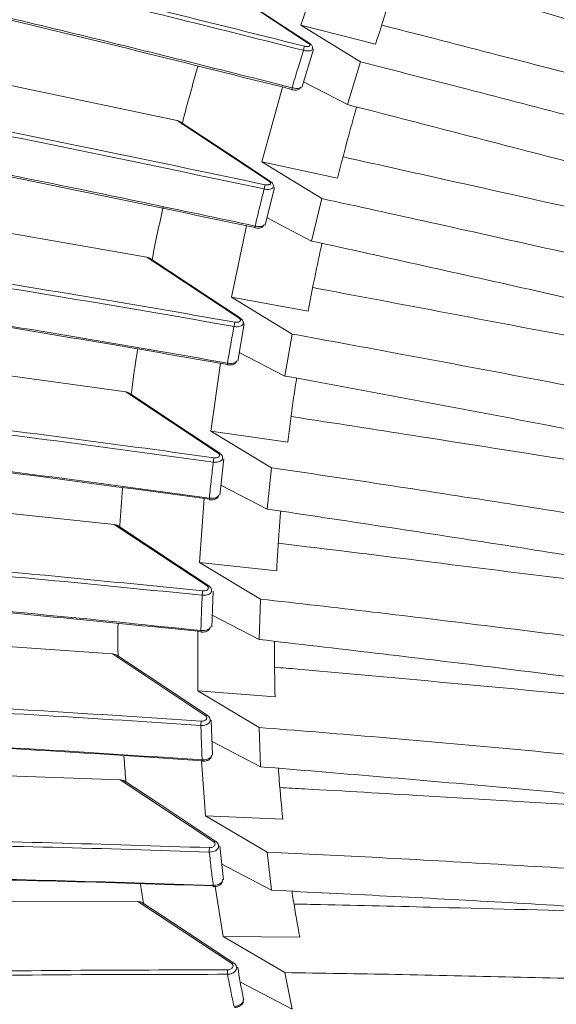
# Model space of a CAD drawing. Header units: millimetres. Extents: x 0 to 1118, y 0 to 864.
# Tile 210 of 256: x 243.58 to 251.81, y 629.2 to 644.32. Entities that reach past the tile are written whole.
import ezdxf

# ---------------------------------------------------------------- set-up
doc = ezdxf.new("R2010")
doc.units = ezdxf.units.MM

msp = doc.modelspace()

# ---------------------------------------------------------------- linework, layer by layer
at = {"color": 7, "linetype": 'Continuous', "lineweight": 15}
for p, q in [((248.2968, 645.4269), (247.8932, 644.2326)), ((247.8932, 644.2326), (248.8066, 643.6716)), ((249.0387, 643.9414), (247.8932, 644.2326)), ((247.907, 643.278), (248.0844, 643.858)), ((248.029, 643.9515), (248.0284, 643.9518)), ((245.9945, 642.7707), (242.262, 643.5523)), ((248.6074, 643.015), (248.8066, 643.6716)), ((247.6083, 643.2832), (247.2916, 642.1351)), ((247.7506, 643.246), (247.7549, 643.2448)), ((248.6074, 643.015), (247.9331, 643.3633)), ((247.2916, 642.1351), (248.2141, 641.572)), ((248.454, 641.884), (247.2916, 642.1351)), ((247.3463, 641.1655), (247.4865, 641.7415)), ((248.057, 640.9203), (248.2141, 641.572)), ((245.5284, 640.673), (242.6879, 641.166)), ((247.0601, 641.1521), (246.8283, 640.0555)), ((248.057, 640.9203), (247.3727, 641.2739)), ((246.8283, 640.0555), (247.7583, 639.4914)), ((248.0032, 639.8449), (246.8283, 640.0555)), ((246.9225, 639.0762), (247.0241, 639.646)), ((247.6448, 638.8475), (247.7583, 639.4914)), ((247.6448, 638.8475), (246.9461, 639.2087)), ((246.6579, 639.0431), (246.5078, 638.0026)), ((245.205, 638.6027), (242.9792, 638.9114)), ((246.5078, 638.0026), (247.4436, 637.4386)), ((247.691, 637.8326), (246.5078, 638.0026)), ((246.6473, 637.016), (246.7095, 637.5769)), ((247.3749, 636.8051), (247.4436, 637.4386)), ((247.3749, 636.8051), (246.6647, 637.1728)), ((246.406, 636.9653), (246.3338, 635.9851)), ((245.0282, 636.5686), (243.1372, 636.7661)), ((246.3338, 635.9851), (247.274, 635.4223)), ((247.5212, 635.8557), (246.3338, 635.9851)), ((246.5242, 634.9934), (246.5469, 635.5429)), ((247.2512, 634.8021), (247.274, 635.4223)), ((247.2512, 634.8021), (246.5317, 635.1752)), ((246.3081, 634.9285), (246.3081, 634.0126)), ((244.9998, 634.5801), (243.1618, 634.7096)), ((246.3081, 634.0126), (247.2512, 633.4518)), ((247.4954, 633.9232), (246.3081, 634.0126)), ((246.5376, 633.0271), (246.5167, 633.5612)), ((247.2742, 632.8479), (247.2512, 633.4518)), ((247.2742, 632.8479), (246.5295, 633.235)), ((246.3644, 632.9459), (246.4305, 632.0945)), ((245.1198, 632.6469), (243.0529, 632.722)), ((246.4305, 632.0945), (247.3752, 631.5367)), ((247.614, 632.0447), (246.4305, 632.0945)), ((246.7029, 631.1115), (246.6501, 631.6329)), ((247.4437, 630.9521), (247.3752, 631.5367)), ((247.4437, 630.9521), (246.6786, 631.3509)), ((246.5768, 631.0099), (246.7001, 630.2406)), ((246.6905, 631.1097), (246.6891, 631.1162)), ((245.3881, 630.7787), (242.8098, 630.7834)), ((246.7001, 630.2406), (247.6448, 629.6867)), ((247.8757, 630.2294), (246.7001, 630.2406)), ((246.9013, 629.7814), (246.9052, 629.7716)), ((247.7582, 629.1244), (247.6448, 629.6867)), ((247.7582, 629.1244), (246.966, 629.5388)), ((247.0068, 629.267), (247.0056, 629.2725))]:
    msp.add_line(p, q, dxfattribs=at)
at = {"color": 9, "linetype": 'Continuous', "lineweight": 0}
for p, q in [((248.012, 643.9538), (246.5998, 644.8867)), ((247.4083, 641.8347), (245.9945, 642.7707)), ((246.9448, 639.7339), (245.5284, 640.673)), ((246.6249, 637.6605), (245.205, 638.6027)), ((246.4526, 635.6234), (245.0282, 636.5686)), ((246.4294, 633.632), (244.9998, 634.5801)), ((246.5553, 631.696), (245.1198, 632.6469)), ((246.8302, 629.8252), (245.3881, 630.7787))]:
    msp.add_line(p, q, dxfattribs=at)
at = {"color": 7, "linetype": 'Continuous', "lineweight": 15, "flags": 128}
for points in [[(248.029, 643.9515), (247.5664, 644.257), (246.6391, 644.8696)], [(247.4278, 641.8331), (246.9643, 642.1399), (246.039, 642.7525)], [(247.1866, 641.1226), (247.1866, 641.1226), (247.1863, 641.1234), (247.1864, 641.1259), (247.1869, 641.1299), (247.1877, 641.1353), (247.1888, 641.1419), (247.1902, 641.1496)], [(246.9668, 639.7333), (246.5023, 640.0412), (245.5781, 640.6539)], [(246.6493, 637.661), (246.1838, 637.9699), (245.2599, 638.583)], [(246.4795, 635.6252), (246.0128, 635.9349), (245.0883, 636.5484)], [(246.4587, 633.6354), (245.9908, 633.9457), (245.065, 634.5598)], [(246.5871, 631.7012), (245.6485, 632.3229), (245.1895, 632.627)], [(246.8643, 629.8324), (245.9229, 630.4547), (245.4622, 630.7595)]]:
    msp.add_lwpolyline(points, dxfattribs=at)
at = {"color": 9, "linetype": 'Continuous', "lineweight": 0}
for centre, radius, start, end in [((249.1371, 643.5633), 1.238, 163.67623, 166.70478), ((248.0179, 643.933), 0.0215, 60.84846, 105.82551), ((248.0588, 641.5845), 0.7425, 164.42199, 169.54088), ((247.4165, 641.8143), 0.022, 59.65554, 111.66269), ((247.4034, 639.5374), 0.5423, 165.31343, 172.39406), ((246.9552, 639.7132), 0.0232, 60.4106, 116.53924), ((246.6376, 637.6393), 0.0247, 62.50928, 120.79567), ((246.9725, 637.4921), 0.4264, 166.25838, 175.32718), ((246.7298, 635.4709), 0.3524, 167.29897, 178.31616), ((246.4677, 635.6016), 0.0264, 64.60684, 124.71655), ((246.4468, 633.6107), 0.0275, 64.37521, 129.1936), ((246.6569, 633.4892), 0.2999, 168.40983, 181.3804), ((246.7449, 631.5593), 0.259, 169.56189, 184.56828), ((246.5751, 631.6744), 0.0293, 66.11677, 132.55659), ((246.8521, 629.8053), 0.0296, 65.78247, 137.86185), ((246.9895, 629.6922), 0.2258, 170.74677, 187.92387)]:
    msp.add_arc(centre, radius, start, end, dxfattribs=at)
at = {"color": 7, "linetype": 'Continuous', "lineweight": 15}
for centre, radius, start, end in [((247.9631, 643.2165), 0.2146, 164.38667, 172.20783), ((246.8297, 639.0299), 0.0659, 165.78883, 187.98114), ((246.5299, 636.962), 0.044, 165.97593, 197.09162), ((246.388, 634.931), 0.0317, 166.10602, 206.8402), ((246.4069, 632.949), 0.03, 171.59248, 211.76534), ((246.5705, 631.0239), 0.0235, 172.90741, 221.43471)]:
    msp.add_arc(centre, radius, start, end, dxfattribs=at)
for points, knots in [([(223.8411, 647.6716), (224.0138, 647.6865), (224.5212, 647.7303), (225.4153, 647.7644), (226.5401, 647.7607), (227.7182, 647.7124), (229.2797, 647.5998), (231.2362, 647.3861), (233.6046, 647.0406), (236.0135, 646.6207), (238.43, 646.1438), (240.8266, 645.6274), (243.9978, 644.8996), (246.3673, 644.307), (247.949, 643.9113)], [0, 0, 0, 0, 0.02605684, 0.07658017, 0.12711487, 0.17894658, 0.23078821, 0.32616656, 0.42160533, 0.51943616, 0.61729268, 0.71277215, 0.80826133, 1, 1, 1, 1]), ([(247.9323, 643.848), (246.8809, 644.1121), (244.7778, 644.6403), (241.6117, 645.3874), (238.6951, 646.0237), (236.0338, 646.5504), (233.6356, 646.9712), (231.2602, 647.3179), (229.1586, 647.5469), (227.3407, 647.6704), (225.8065, 647.707), (224.6531, 647.674), (224.0311, 647.6205), (223.859, 647.6057)], [0, 0, 0, 0, 0.1277054, 0.2554274, 0.3830534, 0.4796945, 0.5765877, 0.6732578, 0.769594, 0.8377265, 0.9059845, 0.9739966, 1, 1, 1, 1]), ([(247.7515, 643.248), (246.1755, 643.6426), (243.8089, 644.2352), (240.6374, 644.9628), (238.2527, 645.476), (235.8694, 645.9458), (233.4782, 646.3631), (231.0911, 646.7122), (229.0828, 646.9303), (227.4725, 647.0437), (226.2298, 647.0891), (225.0203, 647.0884), (224.2669, 647.0383), (223.8903, 647.0133)], [0, 0, 0, 0, 0.1933416, 0.2903375, 0.3873233, 0.4841635, 0.5809803, 0.6797839, 0.7785207, 0.833155, 0.887777, 0.9438969, 1, 1, 1, 1]), ([(223.9293, 647.0375), (224.0273, 647.0452), (224.5779, 647.0887), (225.6448, 647.1218), (227.1725, 647.0873), (228.9853, 646.9666), (231.0841, 646.74), (233.4589, 646.3952), (235.8572, 645.9759), (238.5187, 645.4503), (241.4356, 644.8145), (244.6019, 644.0675), (246.705, 643.5387), (247.7564, 643.2743)], [0, 0, 0, 0, 0.0148591, 0.0834906, 0.1523705, 0.2211229, 0.3186217, 0.4164628, 0.5145318, 0.6123426, 0.7415015, 0.87076, 1, 1, 1, 1]), ([(249.5298, 645.7818), (250.0565, 645.6262), (251.1455, 645.3046), (253.356, 644.6474), (255.0444, 644.1604), (256.1694, 643.8359)], [0, 0, 0, 0, 0.2381497, 0.4923638, 1, 1, 1, 1]), ([(249.4183, 645.0849), (249.4012, 645.0361), (249.3451, 644.8759), (249.2161, 644.4946), (249.1095, 644.1623), (249.0387, 643.9414)], [0, 0, 0, 0, 0.12791004, 0.41995896, 1, 1, 1, 1]), ([(255.9671, 643.1555), (255.4003, 643.3188), (254.2667, 643.6454), (252.0425, 644.3058), (250.3838, 644.7982), (249.2904, 645.1228)], [0, 0, 0, 0, 0.2542078, 0.5083937, 1, 1, 1, 1]), ([(253.7388, 643.0595), (253.7036, 643.0682), (252.7977, 643.2922), (251.3157, 643.6719), (249.8177, 644.0597), (249.1871, 644.2224), (249.1343, 644.236)], [0, 0, 0, 0, 0.0228736, 0.5888399, 0.9655844, 1, 1, 1, 1]), ([(223.9376, 643.7785), (224.3653, 643.824), (225.2218, 643.9153), (226.596, 643.967), (228.2994, 643.9647), (230.3554, 643.8678), (232.7559, 643.6532), (235.1803, 643.3542), (236.8449, 643.1055), (237.8724, 642.9414), (238.7896, 642.7922), (240.8061, 642.4424), (243.7851, 641.8718), (246.0551, 641.3903), (247.1902, 641.1496)], [0, 0, 0, 0, 0.0629879, 0.126146, 0.1892101, 0.2907086, 0.3925831, 0.4947068, 0.596546, 0.6020432, 0.624032, 0.7120013, 0.8559872, 1, 1, 1, 1]), ([(247.1882, 641.1258), (245.5994, 641.461), (243.2131, 641.9645), (240.012, 642.5601), (237.604, 642.9688), (235.1966, 643.3272), (232.78, 643.6246), (230.3663, 643.8434), (228.0602, 643.9536), (226.2501, 643.9421), (224.9175, 643.8653), (224.2723, 643.8008), (223.9566, 643.7624), (223.9562, 643.7623)], [0, 0, 0, 0, 0.2017345, 0.3029825, 0.4042195, 0.5052715, 0.6062979, 0.7095189, 0.8126667, 0.9054871, 0.9527182, 0.9999417, 1, 1, 1, 1]), ([(248.0675, 643.8644), (248.0688, 643.8674), (248.0735, 643.8784), (248.071, 643.8992), (248.061, 643.9217), (248.047, 643.9393), (248.0332, 643.9471), (248.0274, 643.9504)], [0, 0, 0, 0, 0.09268855, 0.33692729, 0.55983098, 0.81401239, 1, 1, 1, 1]), ([(246.3112, 643.6019), (246.2306, 643.3185), (246.1456, 643.0196), (246.0702, 642.7218), (246.0663, 642.7065)], [0, 0, 0, 0, 0.9483719, 1, 1, 1, 1]), ([(248.8066, 643.6716), (249.3482, 643.5328), (250.468, 643.2457), (252.7401, 642.6553), (254.475, 642.2167), (255.6311, 641.9244)], [0, 0, 0, 0, 0.2381336, 0.4922814, 1, 1, 1, 1]), ([(247.7549, 643.2448), (247.7565, 643.2443), (247.7713, 643.24), (247.8019, 643.2368), (247.836, 643.2379), (247.8637, 643.248), (247.883, 643.2644), (247.8881, 643.2782), (247.8902, 643.2842)], [0, 0, 0, 0, 0.0306963, 0.2686874, 0.5326587, 0.7265668, 0.8824442, 1, 1, 1, 1]), ([(248.7494, 642.9783), (248.7395, 642.9439), (248.6976, 642.7989), (248.5964, 642.4339), (248.5109, 642.1038), (248.454, 641.884)], [0, 0, 0, 0, 0.0939404, 0.396706, 1, 1, 1, 1]), ([(255.4638, 641.2494), (254.8821, 641.3963), (253.7187, 641.6901), (251.4354, 642.285), (249.7311, 642.7249), (248.6074, 643.015)], [0, 0, 0, 0, 0.2541266, 0.5082361, 1, 1, 1, 1]), ([(245.9945, 642.7707), (246.0088, 642.7671), (246.0248, 642.763), (246.0373, 642.7532), (246.0387, 642.7521)], [0, 0, 0, 0, 0.886771, 1, 1, 1, 1]), ([(253.291, 641.1612), (253.2535, 641.1693), (252.3269, 641.368), (250.8119, 641.7049), (249.2671, 642.0506), (248.6082, 642.1965), (248.5402, 642.2116)], [0, 0, 0, 0, 0.0236119, 0.5838763, 0.9570205, 1, 1, 1, 1]), ([(247.4669, 641.7478), (247.4682, 641.752), (247.4723, 641.7649), (247.4675, 641.7875), (247.4542, 641.8108), (247.4403, 641.8257), (247.4292, 641.8317), (247.4272, 641.8328)], [0, 0, 0, 0, 0.1288069, 0.3930912, 0.6419725, 0.9375041, 1, 1, 1, 1]), ([(224.0849, 641.2725), (224.6374, 641.3525), (225.7496, 641.5134), (227.6972, 641.6345), (229.8749, 641.6602), (232.2883, 641.572), (234.744, 641.3934), (237.2067, 641.1407), (239.6455, 640.8332), (242.8688, 640.3678), (245.2733, 639.9523), (246.8788, 639.6749)], [0, 0, 0, 0, 0.0806491, 0.1623486, 0.2661105, 0.3699442, 0.4766656, 0.5834178, 0.6873072, 0.7912075, 1, 1, 1, 1]), ([(246.8659, 639.6091), (245.2684, 639.8851), (242.8689, 640.2997), (239.6477, 640.7651), (237.2245, 641.0708), (234.8019, 641.32), (232.3698, 641.4998), (229.9388, 641.5926), (227.7324, 641.5683), (225.77, 641.447), (224.6607, 641.2868), (224.1028, 641.2062)], [0, 0, 0, 0, 0.2080306, 0.3124639, 0.4168857, 0.5210043, 0.6250958, 0.7315289, 0.8378835, 0.9184716, 1, 1, 1, 1]), ([(245.7788, 641.4467), (245.7207, 641.1832), (245.6592, 640.9045), (245.607, 640.6274), (245.6042, 640.6122)], [0, 0, 0, 0, 0.94510857, 1, 1, 1, 1]), ([(248.2141, 641.572), (248.7684, 641.4506), (249.914, 641.1997), (252.2376, 640.6791), (254.0106, 640.2901), (255.1924, 640.0308)], [0, 0, 0, 0, 0.2381304, 0.4921912, 1, 1, 1, 1]), ([(247.1868, 641.1231), (247.1899, 641.1222), (247.2069, 641.1178), (247.2405, 641.116), (247.276, 641.1201), (247.3033, 641.1331), (247.3213, 641.1507), (247.3256, 641.1652), (247.3276, 641.1716)], [0, 0, 0, 0, 0.05503026, 0.29147286, 0.55246753, 0.72909104, 0.88042615, 1, 1, 1, 1]), ([(246.7666, 639.0249), (245.1682, 639.3014), (242.7671, 639.7167), (239.5436, 640.1822), (237.1179, 640.4876), (234.6923, 640.7363), (232.2564, 640.9153), (229.822, 641.0067), (227.6387, 640.9809), (225.7254, 640.8623), (224.6588, 640.7128), (224.1227, 640.6376)], [0, 0, 0, 0, 0.2093847, 0.3145059, 0.4196152, 0.5245057, 0.6293683, 0.7366085, 0.8437694, 0.9214741, 1, 1, 1, 1]), ([(224.1525, 640.6586), (224.681, 640.7327), (225.7444, 640.8819), (227.6339, 640.9994), (229.779, 641.0262), (232.1881, 640.9394), (234.6402, 640.7621), (237.1001, 640.5105), (239.5367, 640.2038), (242.7582, 639.739), (245.1612, 639.3235), (246.7659, 639.046)], [0, 0, 0, 0, 0.07754877, 0.1560079, 0.26050065, 0.36506601, 0.47256119, 0.5800872, 0.68480293, 0.78953033, 1, 1, 1, 1]), ([(248.2169, 640.8848), (248.2125, 640.8653), (248.1834, 640.7363), (248.1093, 640.3892), (248.0456, 640.0626), (248.0032, 639.8449)], [0, 0, 0, 0, 0.0561036, 0.3708954, 1, 1, 1, 1]), ([(255.0611, 639.3642), (254.4674, 639.4944), (253.2799, 639.7547), (250.9482, 640.2813), (249.2059, 640.6664), (248.057, 640.9203)], [0, 0, 0, 0, 0.2540588, 0.5081063, 1, 1, 1, 1]), ([(245.5284, 640.673), (245.5429, 640.6697), (245.5607, 640.6657), (245.575, 640.6553), (245.5777, 640.6533)], [0, 0, 0, 0, 0.8088179, 1, 1, 1, 1]), ([(252.9461, 639.2892), (252.9069, 639.2964), (251.9646, 639.4689), (250.424, 639.7616), (248.8404, 640.0623), (248.1571, 640.1896), (248.0749, 640.2049)], [0, 0, 0, 0, 0.0240971, 0.5793946, 0.9494089, 1, 1, 1, 1]), ([(247.0065, 639.6502), (247.0076, 639.6552), (247.011, 639.6694), (247.0038, 639.6932), (246.9891, 639.7165), (246.9739, 639.7274), (246.9663, 639.7329)], [0, 0, 0, 0, 0.1534071, 0.4412419, 0.7205648, 1, 1, 1, 1]), ([(247.7583, 639.4914), (248.3225, 639.3881), (249.4886, 639.1747), (251.8526, 638.7269), (253.6547, 638.3891), (254.8559, 638.1639)], [0, 0, 0, 0, 0.2381826, 0.4922159, 1, 1, 1, 1]), ([(245.3856, 639.255), (245.3512, 639.0329), (245.3146, 638.7957), (245.2862, 638.5605), (245.2844, 638.5455)], [0, 0, 0, 0, 0.9363216, 1, 1, 1, 1]), ([(246.7646, 639.0213), (246.7679, 639.0205), (246.7855, 639.0164), (246.8204, 639.0165), (246.8576, 639.0237), (246.885, 639.0402), (246.9017, 639.0597), (246.9045, 639.0746), (246.9057, 639.0806)], [0, 0, 0, 0, 0.0545991, 0.2934217, 0.5546621, 0.7344846, 0.8918164, 1, 1, 1, 1]), ([(254.7614, 637.5091), (254.1586, 637.6219), (252.9531, 637.8476), (250.5844, 638.3031), (248.813, 638.6312), (247.6448, 638.8475)], [0, 0, 0, 0, 0.25401428, 0.50802165, 1, 1, 1, 1]), ([(247.8263, 638.8136), (247.8255, 638.8088), (247.8075, 638.6957), (247.7596, 638.3681), (247.7184, 638.0466), (247.691, 637.8326)], [0, 0, 0, 0, 0.0146588, 0.3440228, 1, 1, 1, 1]), ([(245.205, 638.6027), (245.2196, 638.5998), (245.2392, 638.5959), (245.2554, 638.5851), (245.2595, 638.5824)], [0, 0, 0, 0, 0.7428732, 1, 1, 1, 1]), ([(246.4906, 636.9544), (244.8856, 637.1731), (242.4747, 637.5015), (239.2362, 637.8392), (236.7986, 638.0437), (234.3607, 638.1852), (231.9118, 638.249), (229.464, 638.2158), (227.3528, 638.0728), (225.5953, 637.8617), (224.6683, 637.6852), (224.203, 637.5966)], [0, 0, 0, 0, 0.2142359, 0.3218158, 0.4293837, 0.5367087, 0.6440047, 0.7538022, 0.8635168, 0.9315013, 1, 1, 1, 1]), ([(224.2291, 637.6156), (224.6894, 637.7033), (225.6138, 637.8794), (227.3474, 638.0879), (229.4166, 638.2297), (231.8384, 638.2668), (234.3041, 638.2058), (236.7774, 638.063), (239.2262, 637.8578), (242.4626, 637.5207), (244.8757, 637.1921), (246.4871, 636.9727)], [0, 0, 0, 0, 0.0678642, 0.1362902, 0.2431935, 0.3501731, 0.4602345, 0.570328, 0.6774658, 0.7846154, 1, 1, 1, 1]), ([(252.7065, 637.4522), (252.6665, 637.4583), (251.7136, 637.6035), (250.1552, 637.8499), (248.5412, 638.1031), (247.8377, 638.21), (247.7428, 638.2245)], [0, 0, 0, 0, 0.024144, 0.5753116, 0.9426868, 1, 1, 1, 1]), ([(246.6897, 637.5809), (246.6905, 637.5861), (246.6931, 637.6012), (246.6839, 637.6256), (246.6687, 637.6474), (246.6542, 637.6565), (246.6484, 637.6602)], [0, 0, 0, 0, 0.16505038, 0.47867543, 0.78899096, 1, 1, 1, 1]), ([(247.4436, 637.4386), (248.0151, 637.354), (249.196, 637.1791), (251.588, 636.8065), (253.4097, 636.5222), (254.6236, 636.3328)], [0, 0, 0, 0, 0.2383404, 0.4924489, 1, 1, 1, 1]), ([(245.1553, 637.1256), (245.1392, 636.9362), (245.1219, 636.732), (245.1119, 636.5299), (245.1112, 636.5152)], [0, 0, 0, 0, 0.9273332, 1, 1, 1, 1]), ([(246.4879, 636.9497), (246.4912, 636.949), (246.5094, 636.9454), (246.5453, 636.9474), (246.584, 636.9577), (246.6114, 636.9776), (246.6268, 636.9993), (246.6282, 637.0144), (246.6288, 637.0201)], [0, 0, 0, 0, 0.054338, 0.2934357, 0.552069, 0.7398181, 0.9013883, 1, 1, 1, 1]), ([(254.5666, 635.6927), (253.9579, 635.7873), (252.7405, 635.9766), (250.3471, 636.3583), (248.5562, 636.6275), (247.3749, 636.8051)], [0, 0, 0, 0, 0.2539812, 0.5079579, 1, 1, 1, 1]), ([(247.5828, 636.7735), (247.5749, 636.6772), (247.5498, 636.3699), (247.5329, 636.065), (247.5212, 635.8557)], [0, 0, 0, 0, 0.3134417, 1, 1, 1, 1]), ([(245.0282, 636.5686), (245.0429, 636.5661), (245.0644, 636.5626), (245.0824, 636.5515), (245.0881, 636.548)], [0, 0, 0, 0, 0.6864141, 1, 1, 1, 1]), ([(252.5743, 635.6585), (252.5337, 635.6634), (251.5754, 635.7797), (250.0077, 635.9778), (248.373, 636.1809), (247.654, 636.2661), (247.5473, 636.2788)], [0, 0, 0, 0, 0.0242067, 0.5715459, 0.9364139, 1, 1, 1, 1]), ([(224.1682, 634.6129), (224.6121, 634.7234), (225.5, 634.9445), (227.2037, 635.246), (229.2744, 635.4993), (231.7152, 635.6554), (234.1791, 635.7023), (235.8939, 635.6747), (237.0547, 635.6393), (238.479, 635.5875), (240.7463, 635.4557), (243.644, 635.2192), (245.4528, 635.0321), (246.3573, 634.9386)], [0, 0, 0, 0, 0.0654785, 0.130977, 0.2397744, 0.3490083, 0.4585293, 0.5677194, 0.5767317, 0.6127811, 0.7570328, 0.8785112, 1, 1, 1, 1]), ([(246.3633, 634.9233), (244.7551, 635.0852), (242.3393, 635.3284), (239.0932, 635.5419), (236.6496, 635.6483), (234.2056, 635.6862), (231.7501, 635.6391), (229.296, 635.4858), (227.2079, 635.2356), (225.5104, 634.9303), (224.6249, 634.724), (224.1915, 634.6083), (224.1908, 634.6081)], [0, 0, 0, 0, 0.2160244, 0.3245136, 0.4329905, 0.5412137, 0.6494072, 0.7601571, 0.8708221, 0.9351415, 0.9998873, 1, 1, 1, 1]), ([(246.5203, 635.5488), (246.5208, 635.5538), (246.5226, 635.5693), (246.5115, 635.5938), (246.4963, 635.6146), (246.4825, 635.6218), (246.4783, 635.624)], [0, 0, 0, 0, 0.1649828, 0.5085527, 0.8515117, 1, 1, 1, 1]), ([(247.274, 635.4223), (247.8492, 635.3567), (249.0376, 635.2213), (251.4445, 634.926), (253.2766, 634.6978), (254.4975, 634.5458)], [0, 0, 0, 0, 0.2383495, 0.4924354, 1, 1, 1, 1]), ([(245.0853, 635.042), (245.0835, 634.8853), (245.0814, 634.714), (245.0856, 634.545), (245.086, 634.5307)], [0, 0, 0, 0, 0.9152808, 1, 1, 1, 1]), ([(246.3599, 634.9175), (246.3633, 634.9169), (246.3819, 634.9136), (246.4185, 634.9177), (246.4582, 634.931), (246.4854, 634.954), (246.4998, 634.9782), (246.5, 634.9941), (246.5001, 635.0001)], [0, 0, 0, 0, 0.0536907, 0.2899295, 0.5425694, 0.7348365, 0.8990345, 1, 1, 1, 1]), ([(254.4785, 633.9234), (253.867, 633.9988), (252.6439, 634.1497), (250.2388, 634.4546), (248.4386, 634.664), (247.2512, 634.8021)], [0, 0, 0, 0, 0.2539779, 0.5079536, 1, 1, 1, 1]), ([(247.4894, 634.7738), (247.4887, 634.6949), (247.4863, 634.4098), (247.4916, 634.1275), (247.4954, 633.9232)], [0, 0, 0, 0, 0.2767634, 1, 1, 1, 1]), ([(244.9998, 634.5801), (245.0142, 634.5778), (245.0367, 634.5741), (245.059, 634.5649), (245.065, 634.5598), (245.065, 634.5597)], [0, 0, 0, 0, 0.63782921, 0.99755481, 1, 1, 1, 1]), ([(252.5506, 633.9167), (252.51, 633.9203), (251.5513, 634.0057), (249.9829, 634.1534), (248.337, 634.3043), (247.6071, 634.3667), (247.4899, 634.3767)], [0, 0, 0, 0, 0.0240459, 0.5680203, 0.9306529, 1, 1, 1, 1]), ([(246.4997, 633.5632), (246.5, 633.5676), (246.501, 633.5831), (246.4884, 633.6074), (246.473, 633.6271), (246.4605, 633.6334), (246.4581, 633.6346)], [0, 0, 0, 0, 0.152884, 0.5328515, 0.9106931, 1, 1, 1, 1]), ([(247.2512, 633.4518), (247.8268, 633.4055), (249.0159, 633.3098), (251.4241, 633.0931), (253.257, 632.9241), (254.4785, 632.8115)], [0, 0, 0, 0, 0.2383416, 0.4924363, 1, 1, 1, 1]), ([(246.3857, 632.9413), (244.7775, 633.0477), (242.3617, 633.2075), (239.1157, 633.3009), (236.6721, 633.3132), (234.2281, 633.252), (231.7727, 633.099), (229.318, 632.8332), (227.2349, 632.4764), (225.5392, 632.0851), (224.6694, 631.8193), (224.2331, 631.6859)], [0, 0, 0, 0, 0.2162473, 0.3248467, 0.4334336, 0.5417683, 0.6500732, 0.7609335, 0.871709, 0.9356461, 1, 1, 1, 1]), ([(224.2538, 631.7008), (224.6859, 631.833), (225.5533, 632.0981), (227.225, 632.4842), (229.2649, 632.8356), (231.6931, 633.1038), (234.1657, 633.2617), (236.6456, 633.3249), (239.1004, 633.3128), (242.3443, 633.22), (244.7624, 633.0602), (246.3772, 632.9534)], [0, 0, 0, 0, 0.0638285, 0.1281097, 0.2360126, 0.343993, 0.4551207, 0.5662818, 0.6744233, 0.7825774, 1, 1, 1, 1]), ([(245.1765, 633.0112), (245.1845, 632.888), (245.1933, 632.7506), (245.2074, 632.6156), (245.2089, 632.6017)], [0, 0, 0, 0, 0.8973282, 1, 1, 1, 1]), ([(246.3815, 632.9341), (246.385, 632.9336), (246.4039, 632.9309), (246.4409, 632.9368), (246.4811, 632.9531), (246.508, 632.9788), (246.5214, 633.0053), (246.5206, 633.0221), (246.5202, 633.0286)], [0, 0, 0, 0, 0.0532882, 0.2860241, 0.532431, 0.7276673, 0.8944333, 1, 1, 1, 1]), ([(254.4975, 632.2099), (253.8863, 632.2649), (252.6638, 632.3748), (250.26, 632.6006), (248.4608, 632.7496), (247.2742, 632.8479)], [0, 0, 0, 0, 0.2539833, 0.5079619, 1, 1, 1, 1]), ([(247.5472, 632.8246), (247.5514, 632.7635), (247.5694, 632.5017), (247.5946, 632.243), (247.614, 632.0447)], [0, 0, 0, 0, 0.2334419, 1, 1, 1, 1]), ([(245.1198, 632.6469), (245.1343, 632.6451), (245.1571, 632.6423), (245.1809, 632.6333), (245.1882, 632.6275), (245.1892, 632.6267)], [0, 0, 0, 0, 0.5991473, 0.9428296, 1, 1, 1, 1]), ([(252.6355, 632.2354), (252.5954, 632.2376), (251.6414, 632.2898), (250.0808, 632.3851), (248.433, 632.4822), (247.6969, 632.5209), (247.5705, 632.5276)], [0, 0, 0, 0, 0.02370611, 0.56462075, 0.92519759, 1, 1, 1, 1]), ([(246.6281, 631.6339), (246.6281, 631.6374), (246.6284, 631.6525), (246.6145, 631.6762), (246.599, 631.695), (246.5876, 631.7005), (246.5867, 631.701)], [0, 0, 0, 0, 0.12695461, 0.54982487, 0.96591919, 1, 1, 1, 1]), ([(247.3752, 631.5367), (247.9477, 631.5096), (249.1306, 631.4534), (251.5266, 631.3161), (253.3509, 631.2094), (254.5666, 631.1384)], [0, 0, 0, 0, 0.2383378, 0.4924493, 1, 1, 1, 1]), ([(246.558, 631.0181), (244.953, 631.0703), (242.5421, 631.1487), (239.3037, 631.1271), (236.8662, 631.0496), (234.4284, 630.8945), (231.9795, 630.6421), (229.5315, 630.2705), (227.4038, 629.8054), (225.614, 629.2974), (224.6585, 628.94), (224.1788, 628.7606)], [0, 0, 0, 0, 0.2132884, 0.3203874, 0.4274743, 0.5343241, 0.641145, 0.7504456, 0.8596636, 0.9295486, 1, 1, 1, 1]), ([(224.1977, 628.7735), (224.672, 628.951), (225.6248, 629.3076), (227.3906, 629.8092), (229.477, 630.2675), (231.899, 630.6407), (234.3647, 630.8989), (236.8378, 631.0573), (239.2864, 631.1354), (242.5227, 631.1576), (244.9358, 631.0792), (246.5472, 631.0268)], [0, 0, 0, 0, 0.0697582, 0.1401372, 0.2465695, 0.3530772, 0.4626401, 0.5722353, 0.6788999, 0.7855763, 1, 1, 1, 1]), ([(245.4299, 631.0449), (245.443, 630.9554), (245.4581, 630.8522), (245.4772, 630.7511), (245.4798, 630.7377)], [0, 0, 0, 0, 0.8679593, 1, 1, 1, 1]), ([(246.5529, 631.0093), (246.5565, 631.0089), (246.5757, 631.0067), (246.6127, 631.0145), (246.6531, 631.0335), (246.6796, 631.0617), (246.6922, 631.0907), (246.6902, 631.1088), (246.6895, 631.1162)], [0, 0, 0, 0, 0.0528005, 0.280367, 0.5194027, 0.7152926, 0.883681, 1, 1, 1, 1]), ([(254.6236, 630.5604), (254.0158, 630.5937), (252.8001, 630.6603), (250.4105, 630.8047), (248.6228, 630.8935), (247.4437, 630.9521)], [0, 0, 0, 0, 0.2539971, 0.5079894, 1, 1, 1, 1]), ([(247.7562, 630.9358), (247.7628, 630.8923), (247.7986, 630.6547), (247.8411, 630.4206), (247.8757, 630.2294)], [0, 0, 0, 0, 0.1833445, 1, 1, 1, 1]), ([(245.3881, 630.7787), (245.4026, 630.7774), (245.4256, 630.7754), (245.451, 630.7667), (245.4597, 630.7605), (245.4618, 630.759)], [0, 0, 0, 0, 0.5638619, 0.8938254, 1, 1, 1, 1]), ([(252.8284, 630.6226), (252.789, 630.6234), (251.8447, 630.6404), (250.3006, 630.6815), (248.6604, 630.7233), (247.9225, 630.7379), (247.7873, 630.7406)], [0, 0, 0, 0, 0.0234263, 0.5612221, 0.9196573, 1, 1, 1, 1]), ([(246.9051, 629.7716), (246.905, 629.7735), (246.9045, 629.7873), (246.8909, 629.8105), (246.8728, 629.8251), (246.8642, 629.832)], [0, 0, 0, 0, 0.07512657, 0.5568827, 1, 1, 1, 1]), ([(247.0176, 629.2695), (247.0145, 629.2822), (246.9747, 629.4446), (246.948, 629.6144), (246.9234, 629.7709)], [0, 0, 0, 0, 0.0784175, 1, 1, 1, 1]), ([(247.6448, 629.6867), (248.2107, 629.6784), (249.3801, 629.6612), (251.7507, 629.6034), (253.5572, 629.5621), (254.7614, 629.5345)], [0, 0, 0, 0, 0.2381963, 0.4922159, 1, 1, 1, 1]), ([(246.873, 629.153), (246.8767, 629.1527), (246.896, 629.1509), (246.9329, 629.1606), (246.9732, 629.1821), (246.9987, 629.2126), (247.0099, 629.2392), (247.0081, 629.2539), (247.0076, 629.2575)], [0, 0, 0, 0, 0.0565393, 0.2961544, 0.5464412, 0.7573674, 0.9406875, 1, 1, 1, 1])]:
    msp.add_open_spline(points, degree=3, knots=knots, dxfattribs=at)
at = {"color": 9, "linetype": 'Continuous', "lineweight": 0}
for points, knots in [([(223.9648, 644.4154), (224.2886, 644.4523), (224.9361, 644.526), (226.3184, 644.6071), (228.1554, 644.6205), (230.4655, 644.509), (232.8591, 644.2936), (235.2948, 643.995), (237.7374, 643.6309), (240.158, 643.2196), (243.3588, 642.6238), (245.7483, 642.1201), (247.3436, 641.7839)], [0, 0, 0, 0, 0.0477656, 0.0955393, 0.1930116, 0.2930193, 0.3930934, 0.4958286, 0.5985921, 0.6987149, 0.7988479, 1, 1, 1, 1]), ([(247.3286, 641.7193), (245.7407, 642.0539), (243.3559, 642.5564), (240.1571, 643.1521), (237.7515, 643.5609), (235.3471, 643.92), (232.934, 644.2183), (230.5238, 644.4386), (228.1944, 644.5527), (226.3502, 644.5404), (224.9702, 644.4613), (224.3116, 644.3866), (223.9824, 644.3493)], [0, 0, 0, 0, 0.2004999, 0.301118, 0.4017252, 0.5020692, 0.6023878, 0.7048627, 0.807265, 0.9027217, 0.9513652, 1, 1, 1, 1]), ([(248.0668, 643.863), (248.0667, 643.8615), (248.0658, 643.8541), (248.0508, 643.845), (248.0232, 643.8376), (247.9861, 643.8374), (247.9543, 643.8422), (247.9365, 643.8469), (247.9323, 643.848)], [0, 0, 0, 0, 0.05683, 0.2750827, 0.4936135, 0.7125562, 0.9318455, 1, 1, 1, 1]), ([(247.949, 643.9113), (247.9516, 643.9107), (247.9623, 643.9081), (247.9816, 643.9057), (248.0039, 643.9064), (248.0211, 643.9112), (248.0313, 643.9194), (248.0333, 643.93), (248.0273, 643.9421), (248.0171, 643.9499), (248.012, 643.9538)], [0, 0, 0, 0, 0.0426858, 0.1800008, 0.3170823, 0.4538764, 0.5904164, 0.7268877, 0.8634664, 1, 1, 1, 1]), ([(247.7564, 643.2743), (247.787, 643.3762), (247.8445, 643.5674), (247.9044, 643.7588), (247.9323, 643.848)], [0, 0, 0, 0, 0.5333163, 1, 1, 1, 1]), ([(247.7564, 643.2743), (247.77, 643.2711), (247.7973, 643.2646), (247.8356, 643.262), (247.8661, 643.2653), (247.8854, 643.2729), (247.8881, 643.2808), (247.8892, 643.284)], [0, 0, 0, 0, 0.2142085, 0.4284855, 0.6424357, 0.8567403, 1, 1, 1, 1]), ([(247.4662, 641.7462), (247.466, 641.7441), (247.4651, 641.7355), (247.4495, 641.7241), (247.4213, 641.7141), (247.3836, 641.7112), (247.3512, 641.7144), (247.3331, 641.7183), (247.3286, 641.7193)], [0, 0, 0, 0, 0.0690036, 0.2838757, 0.4990522, 0.7145601, 0.9302571, 1, 1, 1, 1]), ([(247.3436, 641.7839), (247.3462, 641.7834), (247.3572, 641.7812), (247.3768, 641.7797), (247.3993, 641.782), (247.4169, 641.7884), (247.4273, 641.7981), (247.4295, 641.81), (247.4236, 641.8229), (247.4134, 641.8308), (247.4083, 641.8347)], [0, 0, 0, 0, 0.0442429, 0.1812639, 0.3181487, 0.4547956, 0.5912104, 0.7274652, 0.8637315, 1, 1, 1, 1]), ([(247.1902, 641.1496), (247.2139, 641.2496), (247.2588, 641.4394), (247.3062, 641.6294), (247.3286, 641.7193)], [0, 0, 0, 0, 0.5272303, 1, 1, 1, 1]), ([(247.1902, 641.1496), (247.204, 641.147), (247.2316, 641.1418), (247.2706, 641.1417), (247.3019, 641.1475), (247.3223, 641.1577), (247.3254, 641.1671), (247.3267, 641.1711)], [0, 0, 0, 0, 0.2108772, 0.4217631, 0.6324695, 0.8435761, 1, 1, 1, 1]), ([(247.0059, 639.6492), (247.0057, 639.6461), (247.0047, 639.6359), (246.9885, 639.6217), (246.9597, 639.6092), (246.9217, 639.6037), (246.8889, 639.6051), (246.8705, 639.6083), (246.8659, 639.6091)], [0, 0, 0, 0, 0.0917027, 0.301049, 0.5106949, 0.7205619, 0.9304712, 1, 1, 1, 1]), ([(246.8788, 639.6749), (246.8816, 639.6744), (246.8927, 639.6726), (246.9124, 639.6721), (246.9352, 639.6759), (246.953, 639.6839), (246.9636, 639.6951), (246.9659, 639.7081), (246.9601, 639.7219), (246.9499, 639.7299), (246.9448, 639.7339)], [0, 0, 0, 0, 0.0452655, 0.1820031, 0.3187149, 0.4552929, 0.5916579, 0.7278295, 0.863896, 1, 1, 1, 1]), ([(246.7659, 639.046), (246.7825, 639.1436), (246.8146, 639.3311), (246.8493, 639.519), (246.8659, 639.6091)], [0, 0, 0, 0, 0.5204642, 1, 1, 1, 1]), ([(246.7659, 639.046), (246.7798, 639.044), (246.8076, 639.0401), (246.8472, 639.0424), (246.8792, 639.0508), (246.9007, 639.0639), (246.9041, 639.0751), (246.9057, 639.0802)], [0, 0, 0, 0, 0.2063358, 0.412617, 0.6188475, 0.8255019, 1, 1, 1, 1]), ([(224.1788, 638.2217), (224.6544, 638.3136), (225.61, 638.4982), (227.3799, 638.7111), (229.4702, 638.8534), (231.8961, 638.8898), (234.3656, 638.8281), (236.8418, 638.6847), (239.2928, 638.4789), (242.5313, 638.1415), (244.9459, 637.8128), (246.5583, 637.5934)], [0, 0, 0, 0, 0.06986428, 0.14035031, 0.24680392, 0.35333303, 0.46291734, 0.57253402, 0.67912412, 0.7857262, 1, 1, 1, 1]), ([(246.5475, 637.5268), (244.9436, 637.7451), (242.5343, 638.073), (239.2981, 638.4106), (236.8629, 638.6151), (234.4281, 638.7569), (231.9831, 638.8212), (229.5388, 638.7891), (227.4151, 638.6463), (225.6292, 638.4318), (224.6762, 638.2478), (224.1977, 638.1555)], [0, 0, 0, 0, 0.2134304, 0.3206007, 0.4277591, 0.5345846, 0.6413812, 0.7506561, 0.8598484, 0.9296413, 1, 1, 1, 1]), ([(246.5583, 637.5934), (246.5611, 637.593), (246.5723, 637.5917), (246.5922, 637.5921), (246.6151, 637.5974), (246.633, 637.6069), (246.6437, 637.6195), (246.6461, 637.6337), (246.6403, 637.6483), (246.6301, 637.6564), (246.6249, 637.6605)], [0, 0, 0, 0, 0.0457222, 0.1821855, 0.3187676, 0.4553379, 0.5917233, 0.7279065, 0.8639604, 1, 1, 1, 1]), ([(246.4871, 636.9727), (246.4968, 637.0672), (246.5156, 637.2516), (246.5371, 637.4366), (246.5475, 637.5268)], [0, 0, 0, 0, 0.512664, 1, 1, 1, 1]), ([(246.6892, 637.5795), (246.6889, 637.5755), (246.6879, 637.5638), (246.6712, 637.5471), (246.6421, 637.532), (246.6038, 637.524), (246.5707, 637.5237), (246.5522, 637.5262), (246.5475, 637.5268)], [0, 0, 0, 0, 0.1070785, 0.3128748, 0.5188767, 0.7249836, 0.9309715, 1, 1, 1, 1]), ([(246.4871, 636.9727), (246.5011, 636.9713), (246.5292, 636.9685), (246.5692, 636.9733), (246.6016, 636.9843), (246.624, 637.0002), (246.6277, 637.0132), (246.6294, 637.0194)], [0, 0, 0, 0, 0.2029851, 0.4059183, 0.6089014, 0.8122918, 1, 1, 1, 1]), ([(224.2331, 635.2393), (224.6664, 635.346), (225.5363, 635.5601), (227.2118, 635.8558), (229.2555, 636.1045), (231.6876, 636.2605), (234.164, 636.3117), (236.6471, 636.2739), (239.1043, 636.1671), (242.3503, 635.9542), (244.7701, 635.7109), (246.386, 635.5484)], [0, 0, 0, 0, 0.0639238, 0.1283009, 0.2362286, 0.3442337, 0.4553865, 0.5665726, 0.6746421, 0.7827233, 1, 1, 1, 1]), ([(246.3775, 635.4812), (244.7703, 635.6428), (242.3561, 635.8856), (239.1123, 636.0987), (236.6711, 636.205), (234.2302, 636.2429), (231.7786, 636.1958), (229.3278, 636.0436), (227.2485, 635.7924), (225.5564, 635.494), (224.6889, 635.2805), (224.2538, 635.1735)], [0, 0, 0, 0, 0.2163877, 0.3250574, 0.433715, 0.5420226, 0.650301, 0.761133, 0.8718797, 0.9357318, 1, 1, 1, 1]), ([(246.5203, 635.5488), (246.52, 635.543), (246.5191, 635.5291), (246.5017, 635.509), (246.4723, 635.4915), (246.4339, 635.4811), (246.4007, 635.4791), (246.3821, 635.4808), (246.3775, 635.4812)], [0, 0, 0, 0, 0.1374309, 0.3364167, 0.535539, 0.7345701, 0.9333524, 1, 1, 1, 1]), ([(246.386, 635.5484), (246.3888, 635.5481), (246.3999, 635.5472), (246.4198, 635.5486), (246.4428, 635.5552), (246.4607, 635.5662), (246.4715, 635.5802), (246.4738, 635.5956), (246.468, 635.611), (246.4578, 635.6192), (246.4526, 635.6234)], [0, 0, 0, 0, 0.0456594, 0.1819062, 0.3183814, 0.4549573, 0.5914674, 0.7277783, 0.8638826, 1, 1, 1, 1]), ([(246.3573, 634.9386), (246.36, 635.0296), (246.3654, 635.2101), (246.3735, 635.3914), (246.3775, 635.4812)], [0, 0, 0, 0, 0.5043878, 1, 1, 1, 1]), ([(246.3573, 634.9386), (246.3714, 634.9378), (246.3995, 634.9363), (246.4397, 634.9435), (246.4724, 634.957), (246.4951, 634.9755), (246.499, 634.9898), (246.5008, 634.9968)], [0, 0, 0, 0, 0.2020461, 0.4040225, 0.6061067, 0.8085869, 1, 1, 1, 1]), ([(224.2414, 632.2997), (224.67, 632.4303), (225.53, 632.6924), (227.1946, 633.0771), (229.2326, 633.4287), (231.6646, 633.698), (234.1411, 633.8567), (236.6242, 633.9203), (239.0815, 633.9085), (242.3276, 633.8161), (244.7473, 633.6562), (246.3632, 633.5494)], [0, 0, 0, 0, 0.0632679, 0.1269725, 0.2350631, 0.3432309, 0.454556, 0.5659147, 0.6741473, 0.7823918, 1, 1, 1, 1]), ([(246.3572, 633.4819), (244.7501, 633.5881), (242.3358, 633.7477), (239.092, 633.8405), (236.6507, 633.8523), (234.2098, 633.7906), (231.7582, 633.6373), (229.3074, 633.3712), (227.2337, 633.0154), (225.5525, 632.6271), (224.6948, 632.3657), (224.2645, 632.2346)], [0, 0, 0, 0, 0.2167135, 0.3255491, 0.4343721, 0.5428434, 0.6512851, 0.7622881, 0.8732058, 0.9364023, 1, 1, 1, 1]), ([(246.3632, 633.5494), (246.366, 633.5493), (246.3771, 633.5487), (246.397, 633.551), (246.4199, 633.559), (246.4378, 633.5714), (246.4485, 633.5868), (246.4508, 633.6033), (246.4449, 633.6194), (246.4346, 633.6278), (246.4294, 633.632)], [0, 0, 0, 0, 0.0452092, 0.1812281, 0.3175897, 0.4541954, 0.5908795, 0.7273998, 0.8636881, 1, 1, 1, 1]), ([(246.5002, 633.5632), (246.4999, 633.5561), (246.4992, 633.5401), (246.4812, 633.5169), (246.4518, 633.4971), (246.4134, 633.4843), (246.3803, 633.4807), (246.3618, 633.4817), (246.3572, 633.4819)], [0, 0, 0, 0, 0.1583389, 0.3528718, 0.5474162, 0.7416719, 0.9355521, 1, 1, 1, 1]), ([(246.3772, 632.9534), (246.3732, 633.0406), (246.3652, 633.2162), (246.3599, 633.3929), (246.3572, 633.4819)], [0, 0, 0, 0, 0.496118, 1, 1, 1, 1]), ([(246.3772, 632.9534), (246.3913, 632.9532), (246.4195, 632.9529), (246.4597, 632.9625), (246.493, 632.9785), (246.5141, 632.9997), (246.5234, 633.0164), (246.5213, 633.0248), (246.5212, 633.0254)], [0, 0, 0, 0, 0.1970841, 0.394101, 0.5912565, 0.7887531, 0.9864687, 1, 1, 1, 1]), ([(224.203, 629.3746), (224.6645, 629.5459), (225.5913, 629.8897), (227.3286, 630.3836), (229.4016, 630.8405), (231.8272, 631.2158), (234.2968, 631.4757), (236.7732, 631.6352), (239.2244, 631.7142), (242.463, 631.7372), (244.8777, 631.6586), (246.4902, 631.6062)], [0, 0, 0, 0, 0.0679514, 0.1364654, 0.2433949, 0.3504003, 0.4604885, 0.5706093, 0.6776768, 0.7847562, 1, 1, 1, 1]), ([(246.4867, 631.5386), (244.8828, 631.5908), (242.4735, 631.6692), (239.2371, 631.6466), (236.8018, 631.5682), (234.367, 631.4122), (231.922, 631.1589), (229.4779, 630.7862), (227.3708, 630.3239), (225.6173, 629.8256), (224.693, 629.4827), (224.2291, 629.3107)], [0, 0, 0, 0, 0.2143842, 0.3220392, 0.4296816, 0.5369852, 0.6442598, 0.7540352, 0.8637273, 0.9316069, 1, 1, 1, 1]), ([(246.6292, 631.6341), (246.6289, 631.6252), (246.6284, 631.607), (246.61, 631.5806), (246.5806, 631.5584), (246.5424, 631.5434), (246.5096, 631.5383), (246.4912, 631.5386), (246.4867, 631.5386)], [0, 0, 0, 0, 0.1808715, 0.3707647, 0.5604597, 0.7496986, 0.9384325, 1, 1, 1, 1]), ([(246.4902, 631.6062), (246.4929, 631.6062), (246.5039, 631.606), (246.5236, 631.6091), (246.5464, 631.6184), (246.5642, 631.6321), (246.5748, 631.6488), (246.5769, 631.6664), (246.5709, 631.6832), (246.5605, 631.6918), (246.5553, 631.696)], [0, 0, 0, 0, 0.0443143, 0.1801216, 0.3163904, 0.4530549, 0.5899635, 0.7267822, 0.8633957, 1, 1, 1, 1]), ([(246.5472, 631.0268), (246.5367, 631.1097), (246.5152, 631.2797), (246.4963, 631.4509), (246.4867, 631.5386)], [0, 0, 0, 0, 0.4876599, 1, 1, 1, 1]), ([(246.5472, 631.0268), (246.5612, 631.0272), (246.5894, 631.028), (246.6295, 631.04), (246.6627, 631.0584), (246.6836, 631.0818), (246.6928, 631.1001), (246.6907, 631.1091), (246.6905, 631.1097)], [0, 0, 0, 0, 0.1967667, 0.3934545, 0.5903423, 0.7874367, 0.9846033, 1, 1, 1, 1]), ([(246.7666, 629.7285), (246.7692, 629.7285), (246.7801, 629.7287), (246.7996, 629.7326), (246.8222, 629.7431), (246.8397, 629.7582), (246.8501, 629.7761), (246.8521, 629.7947), (246.8458, 629.8122), (246.8354, 629.8209), (246.8302, 629.8252)], [0, 0, 0, 0, 0.0429916, 0.1786692, 0.3148258, 0.4515703, 0.5887556, 0.7259722, 0.863008, 1, 1, 1, 1]), ([(224.1227, 626.432), (224.6528, 626.6693), (225.7192, 627.1468), (227.6129, 627.7836), (229.7621, 628.3536), (232.175, 628.8265), (234.6309, 629.1804), (237.0938, 629.4297), (239.5328, 629.5945), (242.7564, 629.7274), (245.161, 629.7281), (246.7666, 629.7285)], [0, 0, 0, 0, 0.077659, 0.1562296, 0.2607413, 0.3653255, 0.47284, 0.5803855, 0.685027, 0.7896797, 1, 1, 1, 1]), ([(246.7658, 629.6611), (245.1684, 629.6607), (242.7689, 629.6601), (239.5475, 629.5276), (237.1241, 629.364), (234.7014, 629.1195), (232.2694, 628.7731), (229.8387, 628.3023), (227.6595, 627.7264), (225.7507, 627.085), (224.687, 626.6089), (224.1525, 626.3697)], [0, 0, 0, 0, 0.20953399, 0.31473016, 0.41991453, 0.52478655, 0.62963101, 0.73685172, 0.843993, 0.92158665, 1, 1, 1, 1]), ([(246.9052, 629.7716), (246.9057, 629.7704), (246.9099, 629.7601), (246.9045, 629.7381), (246.8881, 629.7096), (246.8585, 629.6852), (246.8208, 629.6681), (246.7883, 629.6616), (246.7702, 629.6612), (246.7658, 629.6611)], [0, 0, 0, 0, 0.02494937, 0.20898883, 0.39306243, 0.57673978, 0.75978421, 0.94220619, 1, 1, 1, 1]), ([(246.8659, 629.1686), (246.8493, 629.2471), (246.8146, 629.4105), (246.7825, 629.5753), (246.7658, 629.6611)], [0, 0, 0, 0, 0.4799157, 1, 1, 1, 1]), ([(246.8659, 629.1686), (246.8799, 629.1696), (246.9079, 629.1715), (246.9478, 629.1857), (246.9806, 629.2065), (247.0016, 629.2322), (247.0104, 629.2536), (247.0075, 629.2646), (247.0068, 629.267)], [0, 0, 0, 0, 0.1895163, 0.3789568, 0.5685609, 0.7582712, 0.9478892, 1, 1, 1, 1])]:
    msp.add_open_spline(points, degree=3, knots=knots, dxfattribs=at)

doc.saveas('drawing.dxf')
